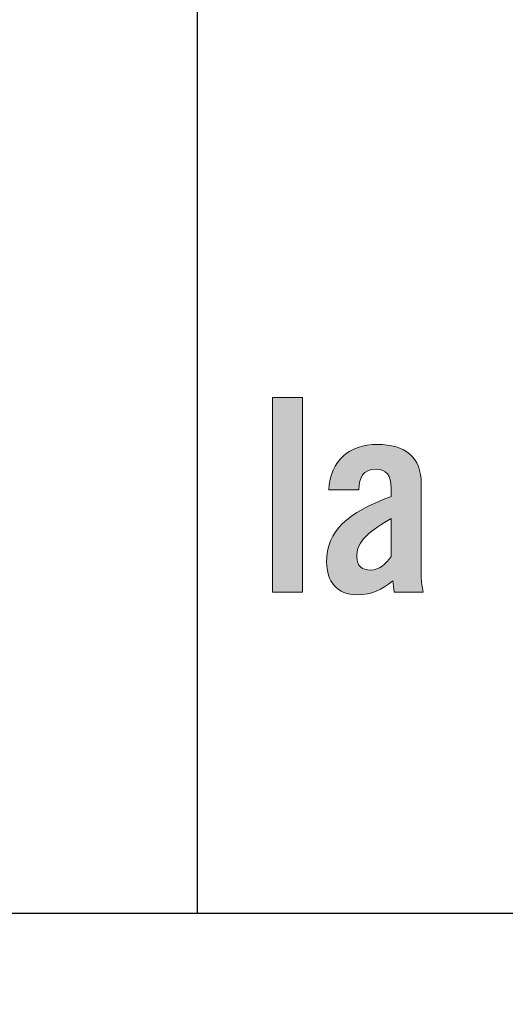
# Model space of a CAD drawing. Header units: millimetres. Extents: x 1 to 419, y 2 to 295.
# Tile 21 of 59: x 211 to 226, y 5 to 34. Entities that reach past the tile are written whole.
import ezdxf

# ---------------------------------------------------------------- set-up
doc = ezdxf.new("R2010")
doc.units = ezdxf.units.MM
doc.styles.add('SLDTEXTSTYLE0', font='TXT', dxfattribs={"width": 0.605})

# ---------------------------------------------------------------- blocks, each defined once
blk = doc.blocks.new('SW_NOTE_0')
at = {"color": 0, "linetype": 'Continuous', "lineweight": 0, "char_height": 1, "attachment_point": 2, "style": 'SLDTEXTSTYLE0'}
for s, insert in [('La Marzocco Srl - Via La Torre 14/H 50038 Scarperia e', (16.469, 1.289)), ('San Piero, Firenze, Italy - Tel. +39 05584919', (16.531, -0.003)), ('www.lamarzocco.com', (16.588, -1.294))]:
    blk.add_mtext(s, dxfattribs=dict(at, insert=insert))

msp = doc.modelspace()

# ---------------------------------------------------------------- hatches: boundary and pattern name
at = {"linetype": 'Continuous'}
msp.add_hatch(color=7, dxfattribs=at).paths.add_polyline_path([(218.6972, 16.9027), (219.5804, 16.9027), (219.5804, 22.5965), (218.6972, 22.5965)], flags=0)
h = msp.add_hatch(color=7, dxfattribs=at)
edge = h.paths.add_edge_path(flags=0)
edge.add_spline(control_points=[(221.2285, 19.8994), (221.2443, 20.2622), (221.331, 20.4987), (221.7332, 20.4987), (222.025, 20.4987), (222.1669, 20.3095), (222.1669, 19.9546)], knot_values=[10, 10, 10, 10, 11, 11, 11, 12, 12, 12, 12], weights=[1, 1, 1, 1, 1, 1, 1], degree=3, periodic=0)
edge.add_line((222.1669, 19.9546), (222.1669, 19.7023))
edge.add_spline(control_points=[(222.1669, 19.7023), (220.8973, 19.2212), (220.2822, 18.7086), (220.2822, 17.778), (220.2822, 17.2339), (220.5818, 16.8238), (221.1811, 16.8238), (221.607, 16.8238), (221.883, 16.9657), (222.2142, 17.2339)], knot_values=[6, 6, 6, 6, 7, 7, 7, 8, 8, 8, 9, 9, 9, 9], weights=[1, 1, 1, 1, 1, 1, 1, 1, 1, 1], degree=3, periodic=0)
edge.add_spline(control_points=[(222.2142, 17.2339), (222.2221, 17.1313), (222.2537, 17.021), (222.2616, 16.9027)], knot_values=[5, 5, 5, 5, 6, 6, 6, 6], weights=[1, 1, 1, 1], degree=3, periodic=0)
edge.add_line((222.2616, 16.9027), (223.1054, 16.9027))
edge.add_spline(control_points=[(223.1054, 16.9027), (223.0817, 17.0446), (223.0502, 17.2181), (223.0502, 17.3521)], knot_values=[3, 3, 3, 3, 4, 4, 4, 4], weights=[1, 1, 1, 1], degree=3, periodic=0)
edge.add_line((223.0502, 17.3521), (223.0502, 20.0729))
edge.add_spline(control_points=[(223.0502, 20.0729), (223.0502, 20.8457), (222.5849, 21.2243), (221.7647, 21.2243), (220.9367, 21.2243), (220.3925, 20.759), (220.3452, 19.8994)], knot_values=[0, 0, 0, 0, 1, 1, 1, 2, 2, 2, 2], weights=[1, 1, 1, 1, 1, 1, 1], degree=3, periodic=0)
edge.add_line((220.3452, 19.8994), (221.2285, 19.8994))
edge = h.paths.add_edge_path(flags=0)
edge.add_spline(control_points=[(222.1669, 17.9437), (222.0171, 17.7307), (221.8199, 17.5493), (221.5755, 17.5493), (221.3073, 17.5493), (221.1654, 17.6597), (221.1654, 17.9357), (221.1654, 18.3064), (221.3625, 18.5982), (222.1669, 19.0556)], knot_values=[0, 0, 0, 0, 1, 1, 1, 2, 2, 2, 3, 3, 3, 3], weights=[1, 1, 1, 1, 1, 1, 1, 1, 1, 1], degree=3, periodic=0)
edge.add_line((222.1669, 19.0556), (222.1669, 17.9437))

# ---------------------------------------------------------------- linework, layer by layer
at = {"color": 7, "linetype": 'Continuous', "lineweight": 25}
for p, q in [((216.5, 55.4), (216.5, 7.501)), ((413.5, 7.5), (6.5, 7.5))]:
    msp.add_line(p, q, dxfattribs=at)
at = {"color": 7, "linetype": 'Continuous', "lineweight": 18}
for p, q in [((218.6972, 16.9027), (218.6972, 22.5965)), ((218.6972, 22.5965), (219.5804, 22.5965)), ((219.5804, 22.5965), (219.5804, 16.9027)), ((221.2285, 19.8994), (220.3452, 19.8994)), ((222.1669, 19.7023), (222.1669, 19.9546)), ((223.0502, 20.0729), (223.0502, 17.3521)), ((222.1669, 17.9437), (222.1669, 19.0556)), ((219.5804, 16.9027), (218.6972, 16.9027)), ((223.1054, 16.9027), (222.2616, 16.9027))]:
    msp.add_line(p, q, dxfattribs=at)
for points, knots in [([(220.3452, 19.8994), (220.3925, 20.759), (220.9367, 21.2243), (221.7647, 21.2243), (222.5849, 21.2243), (223.0502, 20.8457), (223.0502, 20.0729)], [0, 0, 0, 0, 1, 1, 1, 2, 2, 2, 2]), ([(222.1669, 19.9546), (222.1669, 20.3095), (222.025, 20.4987), (221.7332, 20.4987), (221.331, 20.4987), (221.2443, 20.2622), (221.2285, 19.8994)], [10, 10, 10, 10, 11, 11, 11, 12, 12, 12, 12]), ([(222.2142, 17.2339), (221.883, 16.9657), (221.607, 16.8238), (221.1811, 16.8238), (220.5818, 16.8238), (220.2822, 17.2339), (220.2822, 17.778), (220.2822, 18.7086), (220.8973, 19.2212), (222.1669, 19.7023)], [6, 6, 6, 6, 7, 7, 7, 8, 8, 8, 9, 9, 9, 9]), ([(222.1669, 19.0556), (221.3625, 18.5982), (221.1654, 18.3064), (221.1654, 17.9357), (221.1654, 17.6597), (221.3073, 17.5493), (221.5755, 17.5493), (221.8199, 17.5493), (222.0171, 17.7307), (222.1669, 17.9437)], [0, 0, 0, 0, 1, 1, 1, 2, 2, 2, 3, 3, 3, 3])]:
    msp.add_open_spline(points, degree=3, knots=knots, dxfattribs=at)
for points in [[(223.0502, 17.3521), (223.0502, 17.2181), (223.0817, 17.0446), (223.1054, 16.9027)], [(222.2616, 16.9027), (222.2537, 17.021), (222.2221, 17.1313), (222.2142, 17.2339)]]:
    msp.add_open_spline(points, degree=3, dxfattribs=at)

# ---------------------------------------------------------------- block references
at = {"color": 7, "linetype": 'Continuous', "lineweight": 0}
msp.add_blockref('SW_NOTE_0', (219.2014, 10.8583), dxfattribs=at)

# ---------------------------------------------------------------- texts
at = {"color": 7, "linetype": 'Continuous', "lineweight": 0, "insert": (313.4944, 6.318), "char_height": 1.1, "attachment_point": 2, "style": 'SLDTEXTSTYLE0'}
msp.add_mtext('The drawings and all information contained in this document is proprietary to La Marzocco S.r.l. Neither receipt of or possession confers any right to use and/or distribute the drawings and the information, unless prior written authorization from La Marzocco S.r.l.', dxfattribs=at)

doc.saveas('drawing.dxf')
